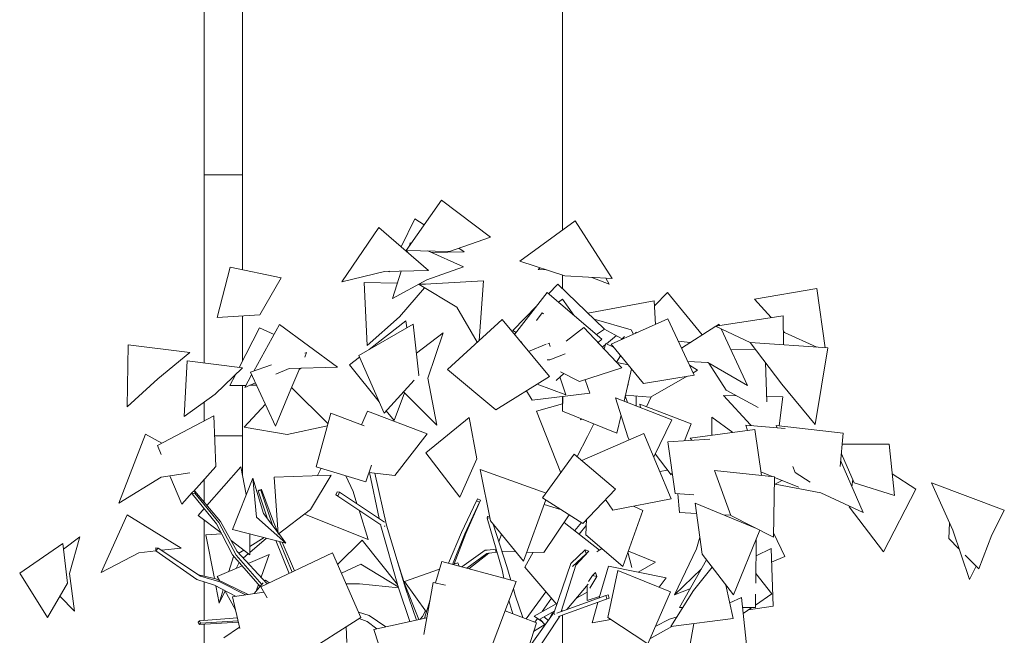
# Model space of a CAD drawing. Header units: millimetres. Extents: x -2624 to 101766, y -16 to 109490.
# Tile 19 of 153: x 97921 to 101766, y 45536 to 47941. Entities that reach past the tile are written whole.
import ezdxf

# ---------------------------------------------------------------- set-up
doc = ezdxf.new("R2010")
doc.units = ezdxf.units.MM
doc.header["$MEASUREMENT"] = 0
for name, color, linetype in [('Nouveau_Terrain _ Modifié.Terrain', 7, 'Continuous'), ('Nouveau_VRD _ Voirie 3d.VRD', 7, 'Continuous'), ('Nouveau_VRD _ Végétation.VRD', 7, 'Continuous'), ('VRD _ Bordure.VRD', 7, 'Continuous')]:
    doc.layers.add(name, color=color, linetype=linetype)

# ---------------------------------------------------------------- blocks, each defined once
blk = doc.blocks.new('Élément de coupe_26')
at = {"layer": 'Nouveau_Terrain _ Modifié.Terrain', "color": 7, "linetype": 'Continuous', "lineweight": 15}
for p, q in [((100041.3, 47829.6), (100041.3, 48409.6)), ((100041.3, 47287.8), (100041.3, 47829.6)), ((100041.3, 47119.3), (100041.3, 47287.8)), ((100041.3, 46890.5), (100041.3, 46943.5)), ((100041.3, 46440.5), (100041.3, 46468.8)), ((100041.3, 45433.1), (100041.3, 45615.6))]:
    blk.add_line(p, q, dxfattribs=at)
blk = doc.blocks.new('Élément de coupe_32')
at = {"layer": 'VRD _ Bordure.VRD', "color": 7, "linetype": 'Continuous', "lineweight": 15}
for p, q in [((98791.3, 48355.1), (98791.3, 47355.1)), ((98668, 47335.1), (98641.3, 47335.1)), ((98671.6, 47335.1), (98668, 47335.1)), ((98678.3, 47335.1), (98671.6, 47335.1)), ((98686.7, 47335.1), (98678.3, 47335.1)), ((98791.3, 47335.1), (98686.7, 47335.1)), ((98791.3, 47355.1), (98791.3, 47335.1)), ((98791.3, 47335.1), (98791.3, 46963.8)), ((98791.3, 46783.6), (98791.3, 46607.8)), ((98791.3, 46512.5), (98791.3, 46335.1)), ((98791.3, 46335.1), (98791.3, 46315.1)), ((98686.7, 46315.1), (98682.8, 46315.1)), ((98791.3, 46315.1), (98686.7, 46315.1)), ((98791.3, 46315.1), (98791.3, 46163.8))]:
    blk.add_line(p, q, dxfattribs=at)
blk = doc.blocks.new('Élément de coupe_54')
at = {"layer": 'Nouveau_VRD _ Voirie 3d.VRD', "color": 251, "linetype": 'Continuous', "lineweight": 15, "true_color": 0x6a6a6a}
for p, q in [((98641.3, 46600.2), (98641.3, 51042.2)), ((98641.3, 46373.5), (98641.3, 46446.5)), ((98641.3, 46056.5), (98641.3, 46144.1)), ((98641.3, 46030.5), (98641.3, 46031.6)), ((98641.3, 45767.3), (98641.3, 45986.7)), ((98641.3, 45593.7), (98641.3, 45745.5)), ((98641.3, 45354.9), (98641.3, 45579.9))]:
    blk.add_line(p, q, dxfattribs=at)
blk = doc.blocks.new('Élément de coupe_1478')
at = {"layer": 'Nouveau_VRD _ Végétation.VRD', "color": 7, "linetype": 'Continuous', "lineweight": 15}
for p, q in [((99430.1, 47039.5), (99567.9, 47235.9)), ((99567.9, 47235.9), (99759, 47090.8)), ((99410.7, 47053.9), (99464.8, 47163.2)), ((99464.8, 47163.2), (99500.2, 47139.5)), ((99874.2, 46998.1), (100090.8, 47155.2)), ((100090.8, 47155.2), (100235.3, 46930)), ((99178.7, 46916.7), (99323.2, 47129.8)), ((99323.2, 47129.8), (99517.7, 46961)), ((99442.8, 47057.7), (99446.4, 47068.9)), ((99446.4, 47068.9), (99449.6, 47067.4)), ((99759, 47090.8), (99599.1, 47035.7)), ((99430.1, 47039.5), (99599.1, 47035.7)), ((99434.8, 47032.9), (99436.9, 47039.4)), ((99515.5, 47037.6), (99653.7, 46975.1)), ((99656.7, 47034.4), (99528.9, 47031.5)), ((99635.9, 47048.4), (99656.7, 47034.4)), ((99874.2, 46998.1), (100050.3, 46940.5)), ((98743.3, 46973.8), (98692.8, 46777.5)), ((98743.3, 46973.8), (98941.8, 46932.5)), ((99178.7, 46916.7), (99345.7, 46957.7)), ((99517.7, 46961), (99345.7, 46957.7)), ((99362.3, 46956), (99363.3, 46958.1)), ((99362.3, 46956), (99366.1, 46958.1)), ((99376.6, 46852.3), (99411, 46959)), ((99653.7, 46975.1), (99510.5, 46924.3)), ((99945.4, 46965.4), (99954.1, 46972)), ((99945.4, 46965.4), (99977.3, 46964.4)), ((98941.8, 46932.5), (98859.2, 46787.8)), ((99278.3, 46668.8), (99266.8, 46915)), ((99266.8, 46915), (99395.6, 46911.2)), ((99376.6, 46852.3), (99510.5, 46924.3)), ((99481.3, 46906.3), (99732.2, 46921.3)), ((99481.3, 46906.3), (99627.9, 46818.4)), ((99481.4, 46908.6), (99507.3, 46907.9)), ((99732.2, 46921.3), (99715.1, 46687.4)), ((100023.1, 46908.4), (99986.2, 46870.5)), ((100023.1, 46908.4), (100204.6, 46731.5)), ((100235.3, 46930), (100050.3, 46940.5)), ((100222.8, 46908.3), (100155.8, 46934.5)), ((100209.5, 46931.5), (100222.8, 46908.3)), ((99501.6, 46894.1), (99404.5, 46779.7)), ((99980.5, 46875.4), (99853.6, 46711.2)), ((99980.5, 46875.4), (100194.3, 46693)), ((100399.4, 46823.4), (100450.4, 46875.8)), ((100450.4, 46875.8), (100586.3, 46709.5)), ((100789.9, 46849.8), (101033.2, 46890.4)), ((101033.2, 46890.4), (101066.1, 46659.7)), ((100025.1, 46837.4), (100040.4, 46849.2)), ((100040.4, 46849.2), (100085.1, 46786.2)), ((100139.5, 46794.9), (100398.3, 46842.3)), ((100398.3, 46842.3), (100403.3, 46750.5)), ((100789.9, 46849.8), (100855, 46777.2)), ((98692.8, 46777.5), (98859.2, 46787.8)), ((99708, 46680.9), (99627.9, 46818.4)), ((99940.1, 46823.1), (99846.3, 46726.8)), ((99939.3, 46765.3), (99960.9, 46796.3)), ((99960.9, 46796.3), (99966.2, 46792.4)), ((98835.4, 46568.1), (98935.6, 46749.8)), ((98935.6, 46749.8), (99161.7, 46584.1)), ((99245.1, 46629.2), (99458.2, 46751.3)), ((99278.3, 46668.8), (99404.5, 46779.7)), ((99285.7, 46652.5), (99429.7, 46764.8)), ((99429.7, 46764.8), (99433, 46736.9)), ((99458.2, 46751.3), (99479.3, 46552.3)), ((99804.9, 46769.7), (99592, 46574.6)), ((99804.9, 46769.7), (99989.7, 46547.8)), ((100164.6, 46770.5), (100309.1, 46729)), ((100451.6, 46771.9), (100230.3, 46673.8)), ((100451.6, 46771.9), (100555, 46553)), ((100638.7, 46744.4), (100902.1, 46784.4)), ((100642, 46744.9), (100652.1, 46751.4)), ((100652.1, 46751.4), (100654.2, 46746.8)), ((100902.1, 46784.4), (100904.2, 46671)), ((98778.5, 46582.7), (98857.5, 46737.2)), ((98857.5, 46737.2), (98914.4, 46711.4)), ((99470.2, 46638.1), (99574.8, 46718)), ((99574.8, 46718), (99515.2, 46540.7)), ((99846.3, 46726.8), (99859.5, 46718.8)), ((100054.6, 46684.7), (100124.4, 46738.6)), ((100124.4, 46738.6), (100272.7, 46581.1)), ((100204.6, 46731.5), (100172.9, 46711.2)), ((100274.1, 46694.7), (100202, 46734)), ((100318.3, 46712.8), (100309.1, 46729)), ((100324.1, 46715.3), (100327, 46719.9)), ((100327, 46719.9), (100330.1, 46718)), ((100505.4, 46658), (100640.1, 46743.7)), ((100638.7, 46744.4), (100775.6, 46678.1)), ((100660.2, 46734), (100763.3, 46511.9)), ((100903.2, 46723.4), (100907.5, 46718.7)), ((101033.2, 46662), (100907.5, 46718.7)), ((99879.8, 46679.7), (99882, 46682.9)), ((99908.6, 46645.2), (99977.3, 46672.9)), ((99983.1, 46675.2), (99988.8, 46677.5)), ((99988.8, 46677.5), (99993.1, 46664.1)), ((100194.3, 46693), (100179.7, 46679.8)), ((100196.1, 46662.4), (100208.6, 46672.6)), ((100202.9, 46655.2), (100209.9, 46676.4)), ((100209.9, 46676.4), (100240.4, 46661.6)), ((100212.1, 46675.4), (100251.2, 46707.2)), ((100230.3, 46673.8), (100357.7, 46519.5)), ((100271.5, 46692), (100283.1, 46704)), ((100539.5, 46679.7), (100492.5, 46685.4)), ((100774.1, 46680.1), (101076.2, 46658.9)), ((100774.1, 46680.1), (100897.3, 46517.2)), ((98341.2, 46428.3), (98345.2, 46670.4)), ((98345.2, 46670.4), (98585.6, 46641.3)), ((98585.6, 46641.3), (98460.2, 46538.5)), ((99041.5, 46640.7), (99034.1, 46623.3)), ((99034.4, 46638.2), (99041.5, 46640.7)), ((100051.3, 46635.1), (99991.8, 46611.8)), ((100698.7, 46651.1), (100793.6, 46654.2)), ((101076.2, 46658.9), (101027.6, 46360)), ((98564.2, 46390.6), (98575.1, 46608.7)), ((98575.1, 46608.7), (98791.7, 46581)), ((99209.7, 46593.1), (99247.8, 46622.9)), ((99245.1, 46629.2), (99344.2, 46404.5)), ((99980.3, 46612.2), (99991.8, 46611.8)), ((100251.6, 46603.4), (100267.8, 46628.4)), ((100296.9, 46593.1), (100253.7, 46601.3)), ((100530.3, 46605.2), (100608.4, 46601.9)), ((100763.3, 46511.9), (100608.4, 46601.9)), ((100612.7, 46599.3), (100679.7, 46493.4)), ((100833.3, 46601.8), (100838.3, 46447.9)), ((98791.7, 46581), (98684.6, 46477.8)), ((98822.3, 46563.5), (98904.2, 46592.3)), ((98920.8, 46352.9), (98822.3, 46563.5)), ((98921.3, 46556.1), (98973.4, 46578.3)), ((99161.7, 46584.1), (98973.4, 46578.3)), ((99015.4, 46579.6), (98980.2, 46497.2)), ((99020.1, 46579.8), (99013.1, 46574.3)), ((99324.8, 46448.5), (99209.7, 46593.1)), ((99592, 46574.6), (99781.1, 46416.5)), ((100045.8, 46558.9), (100016.1, 46532.1)), ((100033.3, 46565.3), (100107.7, 46527.2)), ((100272.7, 46581.1), (100107.7, 46527.2)), ((100309.7, 46577.6), (100281.4, 46450.9)), ((100536.9, 46591.4), (100568.5, 46572)), ((100568.5, 46572), (100550.8, 46561.9)), ((98341.2, 46428.3), (98460.2, 46538.5)), ((98742.4, 46512.2), (98763.9, 46554.1)), ((98800.2, 46504.4), (98827.1, 46553.2)), ((98800.2, 46504.4), (98841.7, 46522.1)), ((99344.2, 46404.5), (99461.7, 46533)), ((99478.3, 46551.2), (99479.3, 46552.3)), ((99550.4, 46357), (99515.2, 46540.7)), ((99989.7, 46547.8), (99781.1, 46416.5)), ((100031, 46545.6), (100053.4, 46475.5)), ((100128.9, 46534.1), (100147.1, 46481.6)), ((100555, 46553), (100357.7, 46519.5)), ((100526.9, 46548.3), (100384.5, 46466.8)), ((98742.4, 46512.2), (98804.8, 46512.6)), ((98819.7, 46512.7), (98846, 46512.9)), ((98920.8, 46352.9), (98980.2, 46497.2)), ((98982.9, 46503.6), (99125.4, 46362.5)), ((99383.5, 46374.9), (99423.7, 46484)), ((99550.4, 46357), (99420.1, 46487.6)), ((99899.9, 46491.3), (99922.7, 46454.4)), ((100147.1, 46481.6), (99922.7, 46454.4)), ((100053.4, 46475.5), (99941.4, 46517.4)), ((100298.5, 46515.1), (100295.7, 46514.8)), ((100804.4, 46425.5), (100679.7, 46493.4)), ((101027.6, 46360), (100897.3, 46517.2)), ((98564.2, 46390.6), (98684.6, 46477.8)), ((100042.1, 46468.9), (100040.6, 46411.2)), ((100248, 46464), (100467.3, 46377.5)), ((100248, 46464), (100296.2, 46311.1)), ((100286.1, 46471.9), (100294.1, 46445.8)), ((100286.5, 46473.9), (100384.5, 46466.8)), ((100328.1, 46432.4), (100328.3, 46470.9)), ((100386.7, 46468), (100368.9, 46428.7)), ((100670, 46472.5), (100720.1, 46471.3)), ((100670, 46472.5), (100774.4, 46358.7)), ((100837.6, 46468.7), (100900.5, 46467.3)), ((100900.5, 46467.3), (100886.2, 46355.1)), ((98797.9, 46349.8), (98880.7, 46438.6)), ((99136.8, 46404), (99079.5, 46194.9)), ((99136.8, 46404), (99267, 46354.2)), ((99279.5, 46412.4), (99256.5, 46358.3)), ((99279.5, 46412.4), (99512.6, 46323.1)), ((99383.5, 46374.9), (99352.6, 46413.7)), ((99939.9, 46411.8), (100041.4, 46440.6)), ((100033.8, 46170.6), (99939.9, 46411.8)), ((100253.4, 46325.9), (100040.6, 46411.2)), ((100343.2, 46438.5), (100543.4, 46362.3)), ((100343.2, 46438.5), (100345.6, 46425.5)), ((98459.6, 46278), (98679.5, 46393.6)), ((98679.5, 46393.6), (98687.8, 46195.1)), ((99507.2, 46249.3), (99677, 46387.1)), ((99677, 46387.1), (99706.8, 46225.9)), ((100111.1, 46377.5), (100112.7, 46382.3)), ((100111.1, 46377.5), (100115.6, 46381.1)), ((100269.2, 46396.7), (100253.4, 46325.9)), ((100467.3, 46377.5), (100396.9, 46233.3)), ((100624.4, 46388.3), (100623.8, 46317.2)), ((100624.4, 46388.3), (100705.5, 46328.5)), ((98797.9, 46349.8), (98965.4, 46320.4)), ((99123.3, 46354.7), (98965.4, 46320.4)), ((100162.5, 46362.4), (100138.4, 46313)), ((100543.4, 46362.3), (100517.6, 46296.1)), ((100539.4, 46305.7), (100792.4, 46340.4)), ((100910.4, 46343.8), (100756.4, 46357.4)), ((100756.4, 46357.4), (100762.6, 46336.3)), ((100776.9, 46355.6), (100774.4, 46358.7)), ((100792.4, 46340.4), (100817.2, 46160.7)), ((100875.6, 46356.3), (101136.6, 46325.7)), ((100875.6, 46356.3), (100879.5, 46346.5)), ((98308, 46052.7), (98412.5, 46322)), ((98412.5, 46322), (98476.7, 46287)), ((99512.6, 46323.1), (99386.1, 46161)), ((100098.4, 46234.2), (100138.4, 46313)), ((100358.9, 46324.4), (100116.1, 46219.2)), ((100301.6, 46299.6), (100296.2, 46311.1)), ((100358.9, 46324.4), (100465.3, 46069.2)), ((100616.5, 46302.6), (100452.7, 46291.9)), ((100452.7, 46291.9), (100480.2, 46090.2)), ((100539.4, 46305.7), (100545.5, 46298)), ((101136.6, 46325.7), (101125.4, 46195.8)), ((98474.2, 46242.5), (98459.6, 46278)), ((101315.9, 46283.2), (101132.9, 46282.6)), ((101315.9, 46283.2), (101337.3, 46081.9)), ((99640.5, 46075.9), (99507.2, 46249.3)), ((99640.5, 46075.9), (99706.8, 46225.9)), ((100086.8, 46244), (99963.2, 46072.7)), ((100086.8, 46244), (100247.9, 46107.4)), ((100465.4, 46162.7), (100402.4, 46244.7)), ((101127.1, 46216), (101214.5, 46015.8)), ((101129.7, 46245.6), (101179.9, 46131.5)), ((98599.5, 46098.2), (98687.8, 46195.1)), ((98652.6, 46043.3), (98785.4, 46194.8)), ((98785.4, 46194.8), (98806.2, 46086.3)), ((99079.5, 46194.9), (99272.6, 46136.1)), ((99084.3, 46160), (99098.5, 46189.1)), ((99295.4, 46201), (99272.6, 46136.1)), ((99719.8, 46184), (99977.1, 46091.9)), ((99719.8, 46184), (99759.3, 45983.8)), ((100451, 46181.4), (100420.9, 46175.8)), ((100634.4, 46179.4), (100868.5, 46155.4)), ((100634.4, 46179.4), (100697.9, 46004.2)), ((100859.9, 46156.3), (100815.3, 46174.2)), ((100939.7, 46195), (100948.6, 46172.5)), ((98308, 46052.7), (98473.7, 46154.5)), ((98586.1, 46171.5), (98473.7, 46154.5)), ((98554, 46048.2), (98508.2, 46159.7)), ((98752.1, 45950.1), (98831.7, 46150.4)), ((98873.6, 46011.9), (98831.7, 46150.4)), ((98831.7, 46150.4), (98845.6, 45997.7)), ((98915.3, 46153.5), (99137.5, 46162.1)), ((98931.2, 45931.8), (98915.3, 46153.5)), ((99137.5, 46162.1), (99056.2, 46027.4)), ((99194.6, 46159.8), (99223.2, 46097.9)), ((99285.1, 46171.8), (99386.1, 46161)), ((99325.3, 45992), (99286.7, 46171.6)), ((99354.1, 45966.4), (99307.6, 46169.4)), ((100469.1, 46172), (100465.4, 46162.7)), ((100868.5, 46155.4), (100864.1, 45920.2)), ((100963, 46115), (100868.4, 46152.9)), ((100871.7, 46126.9), (100896.6, 46141.6)), ((101007.4, 46133.9), (100948.6, 46172.5)), ((101174.3, 46144.3), (101170.6, 46116.2)), ((101328.3, 46166.6), (101420.9, 46107)), ((98595.5, 46097.1), (98595.4, 46088.6)), ((98604.9, 46099.7), (98595.5, 46097.1)), ((98604.8, 46091.2), (98604.9, 46099.7)), ((98705.2, 45981.1), (98604.9, 46099.7)), ((98853, 46100.9), (98862.3, 46103.8)), ((98856.3, 46103), (98853, 46100.9)), ((98888.9, 45991.6), (98853, 46100.9)), ((98865.6, 46105.8), (98856.3, 46103)), ((98862.3, 46103.8), (98865.6, 46105.8)), ((98907.6, 45970.8), (98862.3, 46103.8)), ((98911.8, 45979.2), (98865.6, 46105.8)), ((99160.9, 46097.1), (99155.7, 46084.9)), ((99170.4, 46095), (99160.9, 46097.1)), ((99238.3, 46049.8), (99223.2, 46097.9)), ((100247.9, 46107.4), (100119.7, 45973.5)), ((100871.7, 46126.9), (101050, 46092.6)), ((101337.3, 46081.9), (101179.9, 46131.5)), ((101420.9, 46107), (101293.6, 45862.1)), ((101481.5, 46132.2), (101765.9, 46025.6)), ((101481.5, 46132.2), (101564.3, 45946.7)), ((98554, 46048.2), (98595.4, 46093.7)), ((98595.4, 46088.6), (98604.8, 46091.2)), ((98689.2, 45972.2), (98595.4, 46088.6)), ((98698.8, 45976.7), (98604.8, 46091.2)), ((99155.7, 46084.9), (99165.1, 46082.7)), ((99331.8, 45967.6), (99155.7, 46084.9)), ((99165.1, 46082.7), (99170.4, 46095)), ((99345.7, 45978.4), (99170.4, 46095)), ((99646, 45938.2), (99705.4, 46061.3)), ((99663.7, 45933.3), (99720.7, 46063.8)), ((99705, 46060.6), (99709, 46069.2)), ((99709, 46069.2), (99705.4, 46061.3)), ((99705.4, 46061.3), (99717.1, 46056)), ((99720.7, 46063.8), (99709, 46069.2)), ((99717.1, 46056), (99720.7, 46063.8)), ((99975.3, 46065.1), (99888.1, 45825.6)), ((99963.2, 46072.7), (100119.7, 45973.5)), ((100208.7, 46066.4), (100237.9, 46024.6)), ((100465.3, 46069.2), (100237.9, 46024.6)), ((100553.6, 46084.4), (100480.2, 46090.2)), ((100491.3, 46089.3), (100497, 46016.5)), ((101214.5, 46015.8), (101050, 46092.6)), ((98618.3, 46004.2), (98641.8, 46031)), ((98931.2, 45931.8), (99056.2, 46027.4)), ((99282.1, 45910.9), (99246.3, 46024.5)), ((99660, 45932.1), (99717.1, 46056)), ((99968.8, 46047.3), (100033.4, 46028.2)), ((100353.9, 46024.3), (100276.3, 45804.4)), ((100353.9, 46024.3), (100318.1, 46040.3)), ((100558.3, 46052.1), (100798, 45953.6)), ((100558.3, 46052.1), (100586, 45853.1)), ((101160.9, 46040.8), (101160.5, 46037.8)), ((101293.6, 45862.1), (101160.5, 46037.8)), ((101765.9, 46025.6), (101716.6, 45927.7)), ((98239.5, 45781.4), (98341.4, 46007.1)), ((98341.4, 46007.1), (98552.3, 45877.2)), ((98707.7, 45936.4), (98618.3, 46004.2)), ((98770.7, 45863.8), (98705.2, 45981.1)), ((98960.9, 45896.6), (98845.6, 45997.7)), ((98873.6, 46011.9), (98930.9, 45936.2)), ((99282.1, 45910.9), (99032.9, 46009.6)), ((99747.3, 45999.9), (99746.4, 45993.2)), ((99746.4, 45993.2), (99757.1, 45995.2)), ((99804.7, 45792), (99746.4, 45993.2)), ((99755.8, 46001.6), (99747.3, 45999.9)), ((99888.1, 45825.6), (99759.3, 45983.8)), ((100067, 46006.9), (99968.4, 45859.4)), ((100131.5, 45982.4), (100131.8, 45980.7)), ((100131.8, 45980.7), (100133, 45980.8)), ((100134.9, 45989.4), (100132.1, 45929)), ((100563.8, 46012.6), (100497, 46016.5)), ((100697.6, 46005), (100669, 46006.6)), ((100864.1, 45920.2), (100697.9, 46004.2)), ((98752, 45850.5), (98689.2, 45972.2)), ((98766.1, 45849.4), (98698.8, 45976.7)), ((98960.9, 45896.6), (98752.1, 45950.1)), ((98911.2, 45962.3), (98907.6, 45970.8)), ((98929.7, 45937.8), (98911.8, 45979.2)), ((99331.2, 45964.4), (99330.3, 45968.6)), ((99400.4, 45721.6), (99331.2, 45964.4)), ((99345, 45962.3), (99346.6, 45962)), ((99346.6, 45962), (99347.1, 45963.3)), ((99427.7, 45719.8), (99354.1, 45966.4)), ((99823.3, 45805.4), (99769.8, 45970.9)), ((100185, 45868.7), (100047.4, 45977.5)), ((100088.4, 45945.1), (100115.4, 45976.3)), ((100105.6, 45931.5), (100133.8, 45965)), ((100811.7, 45946.7), (100708.5, 45693.8)), ((100761.8, 45971.9), (100760.3, 45969.1)), ((101551.6, 45975.2), (101548.9, 45914.4)), ((101629.3, 45754.4), (101564.3, 45946.7)), ((98092.6, 45872.5), (98156.5, 45921)), ((98156.5, 45921), (98115.5, 45778.3)), ((98648.7, 45928.3), (98710, 45932.1)), ((98681.5, 45758.3), (98648.7, 45928.3)), ((98820.3, 45851.1), (98746.7, 45906.9)), ((98820.3, 45851.1), (98819.3, 45932.9)), ((98876.3, 45918.3), (98819.9, 45883.5)), ((98820.2, 45860.2), (98885.4, 45915.9)), ((98974.1, 45778.2), (98921.8, 45906.6)), ((98933.1, 45933.3), (98960.9, 45896.6)), ((99162.8, 45813.1), (99258.1, 45907.9)), ((99258.1, 45907.9), (99396.6, 45735)), ((99595.7, 45817.6), (99646, 45938.2)), ((99611.7, 45813.3), (99660, 45932.1)), ((99618.2, 45814.9), (99663.7, 45933.3)), ((99802.3, 45931.1), (99792.2, 45901.5)), ((100276.3, 45804.4), (100132.1, 45929)), ((100564.5, 45874.1), (100576.8, 45919.3)), ((100797.2, 45911.3), (100795.1, 45740.5)), ((100864.4, 45937.1), (100909, 45843.6)), ((101588.8, 45874.2), (101548.9, 45914.4)), ((101717, 45928.5), (101667, 45795.6)), ((97921.3, 45778.7), (98090, 45894.6)), ((98090, 45894.6), (98108.1, 45740.1)), ((98452.7, 45865.7), (98387.1, 45858.2)), ((98452.5, 45878.5), (98452.4, 45865.9)), ((98452.4, 45865.9), (98462.6, 45877.1)), ((98613, 45754.5), (98452.4, 45865.9)), ((98462.6, 45877.1), (98452.5, 45878.5)), ((98627.3, 45767), (98462.6, 45877.1)), ((98552.3, 45877.2), (98475.6, 45868.4)), ((98796.6, 45869.1), (98777.1, 45857)), ((98985, 45783.5), (98935.6, 45903.1)), ((98994.7, 45788.1), (98945.9, 45900.4)), ((99647.8, 45803.6), (99738.8, 45868.6)), ((99747, 45869.4), (99738.8, 45868.6)), ((99747, 45869.4), (99781.3, 45872.7)), ((99781.8, 45870.9), (99779.6, 45864.4)), ((100073.1, 45816.9), (100129.5, 45869.6)), ((100129.5, 45869.6), (100133.8, 45854.9)), ((100144.1, 45864.8), (100129.5, 45869.6)), ((100194.9, 45874.8), (100174.3, 45862.1)), ((100297.9, 45865.5), (100403.6, 45822.4)), ((100564.5, 45874.1), (100477.6, 45694)), ((100855.3, 45875.4), (100796.4, 45846.3)), ((100863.7, 45650.1), (100855.3, 45875.4)), ((98239.5, 45781.4), (98387.1, 45858.2)), ((98738.3, 45785.2), (98756.8, 45844.5)), ((98860.1, 45727), (98752, 45850.5)), ((98757.1, 45844.7), (98756.8, 45844.5)), ((98866.2, 45734.3), (98766.1, 45849.4)), ((98886.9, 45738.1), (98770.7, 45863.8)), ((98794.4, 45838.2), (98814.6, 45855.4)), ((98813.7, 45817.4), (98894.9, 45852)), ((98862.6, 45725), (99142.9, 45858.8)), ((98894.9, 45852), (98863.7, 45763.2)), ((99142.9, 45858.8), (99253, 45605.8)), ((99424, 45738.5), (99394, 45832.8)), ((99667.2, 45798.4), (99745.1, 45856.4)), ((99675.6, 45796.1), (99753.4, 45857.1)), ((99745.1, 45856.4), (99784.9, 45860.4)), ((99753.4, 45857.1), (99755.1, 45857.4)), ((99779.6, 45864.4), (99783.7, 45864.3)), ((99804.4, 45863.7), (99858.3, 45862.3)), ((99804.8, 45862.5), (99807.4, 45863.7)), ((99925.8, 45860.5), (99893.5, 45803)), ((99901.1, 45861.2), (99968.4, 45859.4)), ((100079.5, 45805.1), (100133.8, 45854.9)), ((100092.4, 45810.1), (100144.1, 45864.8)), ((100133.8, 45854.9), (100144.1, 45864.8)), ((100312.1, 45800.6), (100296.3, 45861)), ((100497.1, 45644.9), (100603.1, 45830.8)), ((100708.5, 45693.8), (100586, 45853.1)), ((100909, 45843.6), (100857.3, 45821.9)), ((101667, 45795.6), (101613.3, 45849.5)), ((98692.6, 45765.7), (98789.9, 45807.2)), ((98777.9, 45821), (98766.1, 45797.1)), ((99177.4, 45779.5), (99252.8, 45813.6)), ((99399.1, 45726.2), (99252.8, 45813.6)), ((99560.8, 45794.5), (99424.3, 45745.9)), ((99570, 45824.5), (99544.4, 45741.2)), ((99859.6, 45746.7), (99570, 45824.5)), ((99632.1, 45819.8), (99612.8, 45813)), ((99632.1, 45819.8), (99637.2, 45806.4)), ((99811.9, 45759.5), (99804.7, 45792)), ((99838.9, 45752.3), (99823.3, 45805.4)), ((100018.6, 45656.7), (99893.5, 45803)), ((100008.5, 45627), (100073.1, 45816.9)), ((100035.8, 45629.1), (100092.4, 45810.1)), ((100184.2, 45682.3), (100220.1, 45806)), ((100257, 45789.3), (100217.2, 45606.2)), ((100220.1, 45806), (100445.3, 45761)), ((100462.8, 45705.9), (100257, 45789.3)), ((100403.6, 45822.4), (100336.8, 45782.7)), ((100477.6, 45694), (100582.9, 45795.3)), ((100624.7, 45802.7), (100552.9, 45710.8)), ((101655.8, 45806.9), (101629.3, 45754.4)), ((98030.2, 45605.5), (97921.3, 45778.7)), ((98135.6, 45631.2), (98115.5, 45778.3)), ((98682.4, 45732.4), (98613, 45754.5)), ((98686.7, 45757.1), (98619.5, 45772.2)), ((98702.4, 45745.1), (98627.3, 45767)), ((98813.6, 45696), (98686.7, 45757.1)), ((98701, 45750.2), (98692.6, 45765.7)), ((98880.8, 45751.4), (98877.8, 45747.9)), ((98895.3, 45740.6), (98880.8, 45751.4)), ((100142, 45747), (100157.7, 45770.1)), ((100146.9, 45720.9), (100174.6, 45765.4)), ((100169.2, 45781.6), (100157.7, 45770.1)), ((100157.7, 45770.1), (100174.6, 45765.4)), ((100174.6, 45765.4), (100169.2, 45781.6)), ((100445.3, 45761), (100417.6, 45724.2)), ((100795.5, 45778.3), (100858.5, 45698.3)), ((98030.2, 45605.5), (98108.1, 45740.1)), ((98764.1, 45689), (98682.4, 45732.4)), ((98700, 45662.2), (98687, 45729.9)), ((98700, 45662.2), (98716.3, 45714.4)), ((98802.9, 45694.4), (98702.4, 45745.1)), ((98871.6, 45740.6), (98836.4, 45699.2)), ((98844.7, 45708.9), (98845.9, 45712.6)), ((98853.6, 45734.4), (98845.9, 45712.6)), ((98862.6, 45725), (98887.9, 45682.2)), ((98886.2, 45736.6), (98886.9, 45738.1)), ((99248.5, 45737.2), (99195.5, 45737.8)), ((99248.5, 45737.2), (99400.3, 45721.8)), ((99444.5, 45590), (99400.4, 45721.6)), ((99479.8, 45597.9), (99424, 45738.5)), ((99424.3, 45745.9), (99509.4, 45627.1)), ((99470.9, 45595.9), (99427.7, 45719.8)), ((99536.3, 45743.1), (99499.5, 45539.2)), ((99584.1, 45731.7), (99536.3, 45743.1)), ((99859.6, 45746.7), (99754.2, 45466)), ((99856.3, 45693.2), (99848.9, 45718.2)), ((100141.1, 45735.4), (100057.2, 45636.8)), ((100136.6, 45672.8), (100136.9, 45727.4)), ((100538.6, 45717.7), (100477.6, 45694)), ((100679, 45732), (100707.1, 45601.9)), ((98135.6, 45631.2), (98078.5, 45689)), ((98723.3, 45709.6), (98700, 45662.2)), ((98764, 45635.3), (98722.5, 45711.1)), ((98751.8, 45687.2), (98874.7, 45704.6)), ((98751.8, 45687.2), (98781, 45563.4)), ((98874.2, 45705.4), (98873.6, 45704.4)), ((99523.9, 45674.5), (99501.9, 45602.9)), ((99847.4, 45620.5), (99831.8, 45672.7)), ((99886.1, 45605.7), (99856.3, 45693.2)), ((99898.7, 45600.9), (99976, 45706.6)), ((99961.7, 45629.5), (99997.4, 45681.5)), ((100019.3, 45623.2), (100209.9, 45691.5)), ((100025, 45609.7), (100223.5, 45680.9)), ((100095.2, 45681.4), (100136.7, 45705.4)), ((100185.8, 45687.6), (100136.6, 45672.8)), ((100219.7, 45693.9), (100209.9, 45691.5)), ((100209.9, 45691.5), (100213.7, 45678.5)), ((100213.7, 45678.5), (100223.5, 45680.9)), ((100223.5, 45680.9), (100219.7, 45693.9)), ((100462.8, 45705.9), (100373.4, 45502.7)), ((100463.7, 45570.4), (100552.9, 45710.8)), ((100739.9, 45684.5), (100694.1, 45662.5)), ((100765.7, 45436.7), (100739.9, 45684.5)), ((100794.5, 45696.7), (100793.8, 45644.5)), ((100858.5, 45698.3), (100794, 45654.4)), ((99953.2, 45624.7), (100016, 45659.8)), ((100040.8, 45630.9), (100037.5, 45634.6)), ((100156.1, 45585.5), (100179.2, 45665)), ((100511.1, 45644.9), (100497.1, 45644.9)), ((100793.8, 45644.5), (100744, 45644.6)), ((100779.4, 45644.5), (100746.4, 45622.1)), ((100863.7, 45650.1), (100766.5, 45635.7)), ((98771.4, 45604.2), (98624, 45592.3)), ((99020.2, 45457.5), (99253, 45605.8)), ((99286.5, 45613.2), (99243.7, 45627.2)), ((99277.7, 45590.5), (99246.5, 45601.6)), ((99350.5, 45569.1), (99286.5, 45613.2)), ((99304.2, 45558.7), (99511.4, 45605)), ((99485.5, 45599.2), (99494.2, 45609.1)), ((99494.2, 45609.1), (99506.2, 45631.6)), ((99816.6, 45632.2), (99939.5, 45585.3)), ((99914.6, 45494.9), (100008.5, 45627)), ((99953.2, 45624.7), (99930.5, 45611.6)), ((99963.8, 45587), (99930.5, 45611.6)), ((99932.1, 45460.9), (100030.2, 45611.6)), ((99933.1, 45587.8), (99943.1, 45602.3)), ((99952.3, 45598.9), (100010.4, 45632.4)), ((99973.1, 45577.2), (99952.3, 45598.9)), ((99985.2, 45594.2), (99969.7, 45609)), ((99989.1, 45599.7), (100003.6, 45628.5)), ((100009, 45619.5), (100010.5, 45620)), ((100009, 45619.5), (100009.6, 45617.6)), ((100156.1, 45585.5), (100229.8, 45597.8)), ((100373.4, 45502.7), (100217.2, 45606.2)), ((100403.1, 45570.2), (100458.6, 45599.2)), ((100458.6, 45599.2), (100487.9, 45608.5)), ((100707.1, 45601.9), (100463.7, 45570.4)), ((98624, 45592.3), (98617.8, 45587.6)), ((98617.8, 45587.6), (98621.5, 45578.8)), ((98775.3, 45587.5), (98621.5, 45578.8)), ((98621.5, 45578.8), (98627.7, 45583.6)), ((98627.7, 45583.6), (98624, 45592.3)), ((98774.2, 45592.3), (98627.7, 45583.6)), ((98719, 45526.4), (98780, 45567.9)), ((99196.1, 45569.5), (99198.4, 45508.3)), ((99315.5, 45561.3), (99277.7, 45590.5)), ((99304.2, 45558.7), (99375.4, 45339.1)), ((99939.5, 45585.3), (99874.8, 45387.4)), ((99928.1, 45550.5), (99971.9, 45578.5)), ((100382.3, 45522.8), (100467.7, 45570.9)), ((100520.1, 45395.1), (100553.4, 45582)), ((99992.8, 45554.2), (99994.3, 45555.2)), ((99994.3, 45555.2), (99993.8, 45555.7)), ((99994.3, 45555.2), (99994.5, 45556.7))]:
    blk.add_line(p, q, dxfattribs=at)

msp = doc.modelspace()

# ---------------------------------------------------------------- block references
at = {"layer": 'Nouveau_Terrain _ Modifié.Terrain', "lineweight": 0}
msp.add_blockref('Élément de coupe_26', (0, 0), dxfattribs=at)
at = {"layer": 'Nouveau_VRD _ Voirie 3d.VRD', "lineweight": 0}
msp.add_blockref('Élément de coupe_54', (0, 0), dxfattribs=at)
at = {"layer": 'Nouveau_VRD _ Végétation.VRD', "lineweight": 0}
msp.add_blockref('Élément de coupe_1478', (0, 0), dxfattribs=at)
at = {"layer": 'VRD _ Bordure.VRD', "lineweight": 0}
msp.add_blockref('Élément de coupe_32', (0, 0), dxfattribs=at)

doc.saveas('drawing.dxf')
